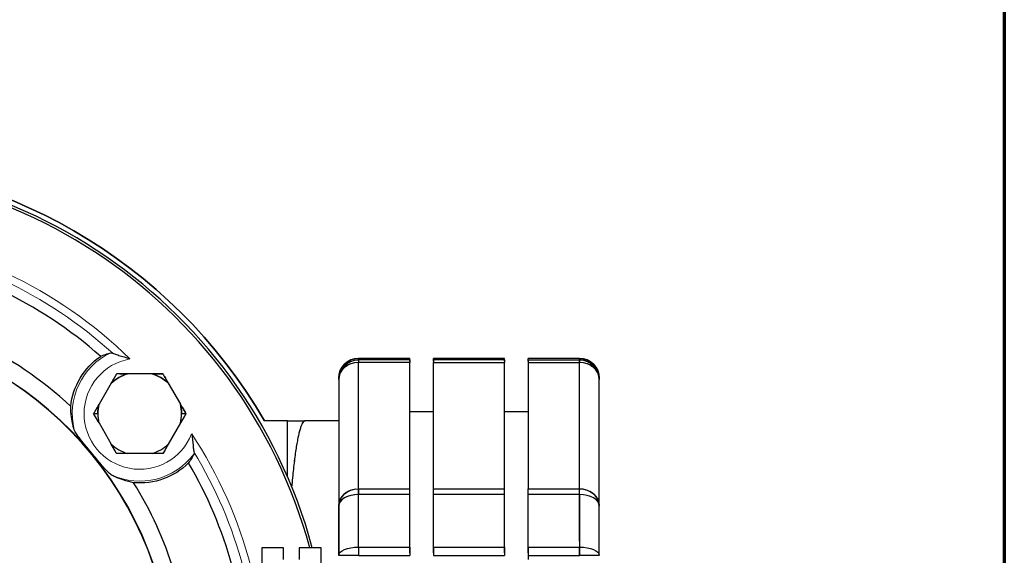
# Model space of a CAD drawing. Header units: millimetres. Extents: x 18 to 610, y -123 to 280.
# Tile 24 of 53: x 485 to 610, y -22 to 45. Entities that reach past the tile are written whole.
import ezdxf

# ---------------------------------------------------------------- set-up
doc = ezdxf.new("R2010")
doc.units = ezdxf.units.MM
doc.linetypes.add('SOLID', pattern=[0])
doc.styles.add('Arial', font='Arial.ttf', dxfattribs={"height": 5})
doc.dimstyles.get("Standard").update_dxf_attribs({"dimtxt": 5, "dimasz": 5, "dimexe": 0.18, "dimexo": 0.0625, "dimgap": 0.09, "dimtad": 0, "dimtih": 1, "dimtoh": 1, "dimdec": 4, "dimzin": 0, "dimdsep": 46, "dimtxsty": 'Arial', "dimcen": 0.09, "dimadec": 0, "dimazin": 0, "dimtfac": 1, "dimtdec": 4, "dimtofl": 0, "dimtmove": 0, "dimatfit": 3, "dimfxl": 0, "dimtolj": 1, "dimtzin": 0, "dimarcsym": 0})

# ---------------------------------------------------------------- blocks, each defined once
blk = doc.blocks.new('*D9')
at = {"color": 0, "lineweight": -2}
for p, q in [((493.31, -93.79), (409.6, 41.28)), ((424.74, 16.86), (490.68, -89.54))]:
    blk.add_line(p, q, dxfattribs=at)
at = {"color": 0}
blk.add_solid([(489.97, -89.98), (491.39, -89.1), (493.31, -93.79)], dxfattribs=at)
at = {"layer": 'Defpoints', "color": 0}
for p in [(424.74, 16.86), (493.31, -93.79)]:
    blk.add_point(p, dxfattribs=at)
at = {"color": 0, "lineweight": 9, "insert": (421.19, 32.44), "char_height": 5, "attachment_point": 5, "rotation": 301.7889, "style": 'Arial'}
blk.add_mtext('\\A1;Ø130.2', dxfattribs=at)
blk = doc.blocks.new('BlockOfViews_2')
at = {"linetype": 'SOLID', "lineweight": 30}
for p, q in [((534.53, 2.53, -38.95), (528.03, 2.53, -38.95)), ((546.53, 2.53, -38.95), (537.53, 2.53, -38.95)), ((556.03, 2.53, -38.95), (549.53, 2.53, -38.95)), ((525.92, 1.05, -34.69), (526.11, 1.25, -34.54)), ((526.11, 1.25, -34.54), (525.92, 1.05, -34.69)), ((526.26, 1.39, -34.5), (526.39, 1.52, -34.43)), ((526.39, 1.52, -34.43), (526.26, 1.39, -34.5)), ((526.61, 1.64, -34.36), (526.39, 1.52, -34.43)), ((526.39, 1.52, -34.43), (526.61, 1.64, -34.36)), ((526.59, 1.64, -34.32), (526.65, 1.67, -34.31)), ((526.65, 1.67, -34.31), (526.59, 1.64, -34.32)), ((526.71, 1.7, -34.3), (526.99, 1.85, -34.24)), ((526.99, 1.85, -34.24), (526.71, 1.7, -34.3)), ((526.99, 1.85, -34.24), (526.74, 1.72, -34.32)), ((526.74, 1.72, -34.32), (526.99, 1.85, -34.24)), ((534.53, 2.35, -35.11), (528.03, 2.35, -35.11)), ((534.53, 2.03, -34.09), (528.03, 2.03, -34.09)), ((528.03, -14.01, -6.31), (528.03, 2.03, -34.09)), ((534.53, -14.01, -6.31), (534.53, 2.03, -34.09)), ((546.53, 2.35, -35.11), (537.53, 2.35, -35.11)), ((537.53, -14.01, -6.31), (537.53, 2.03, -34.09)), ((537.53, 2.03, -34.09), (546.53, 2.03, -34.09)), ((546.53, -14.01, -6.31), (546.53, 2.03, -34.09)), ((549.53, 2.35, -35.11), (556.03, 2.35, -35.11)), ((549.53, 2.03, -34.09), (549.53, -14.01, -6.31)), ((549.53, 2.03, -34.09), (556.03, 2.03, -34.09)), ((556.03, -14.01, -6.31), (556.03, 2.03, -34.09)), ((557.35, 1.7, -34.3), (557.06, 1.85, -34.24)), ((557.06, 1.85, -34.24), (557.35, 1.7, -34.3)), ((557.31, 1.72, -34.32), (557.06, 1.85, -34.24)), ((557.06, 1.85, -34.24), (557.31, 1.72, -34.32)), ((557.46, 1.64, -34.32), (557.4, 1.67, -34.31)), ((557.4, 1.67, -34.31), (557.46, 1.64, -34.32)), ((557.66, 1.52, -34.43), (557.45, 1.64, -34.36)), ((557.45, 1.64, -34.36), (557.66, 1.52, -34.43)), ((557.89, 1.3, -34.52), (557.64, 1.54, -34.42)), ((557.66, 1.52, -34.43), (557.89, 1.3, -34.52)), ((557.79, 1.39, -34.5), (557.76, 1.42, -34.48)), ((557.76, 1.42, -34.48), (557.79, 1.39, -34.5)), ((557.92, 1.27, -34.53), (557.94, 1.25, -34.54)), ((557.94, 1.25, -34.54), (557.92, 1.27, -34.53)), ((501.89, 0.6, 15.99), (498.78, 0.6, 15.99)), ((525.92, 1.05, -34.69), (525.86, 0.95, -34.72)), ((525.88, 0.97, -34.73), (525.89, 0.99, -34.72)), ((525.97, 1.1, -34.66), (526.01, 1.14, -34.64)), ((526.01, 1.14, -34.64), (525.97, 1.1, -34.66)), ((558.13, 1.05, -34.69), (558.04, 1.14, -34.64)), ((558.04, 1.14, -34.64), (558.13, 1.05, -34.69)), ((558.19, 0.95, -34.72), (558.13, 1.05, -34.69)), ((558.16, 0.99, -34.72), (558.17, 0.97, -34.73)), ((558.41, 0.51, -34.98), (558.41, 0.51, -34.98)), ((496.72, -0.59, 15.99), (495.17, -3.28, 15.99)), ((503.94, -0.59, 15.99), (505.5, -3.28, 15.99)), ((525.53, -0.14, -35.34), (525.53, -16.18, -7.56)), ((558.53, -16.18, -7.56), (558.53, -0.14, -35.34)), ((494.48, -4.47, 15.67), (495.03, -4.47, 15.99)), ((505.63, -4.47, 15.99), (506.18, -4.47, 15.67)), ((515.81, -4.87, -15.95), (515.83, -4.87, -15.95)), ((537.53, -4.22, -38.95), (534.53, -4.22, -38.95)), ((549.53, -4.22, -38.95), (546.53, -4.22, -38.95)), ((495.17, -5.65, 15.99), (496.72, -8.35, 15.99)), ((505.5, -5.65, 15.99), (503.94, -8.35, 15.99)), ((519.03, -5.37, -9.95), (516.13, -5.37, -9.95)), ((519.03, -12.53, -9.95), (519.03, -5.37, -9.95)), ((519.03, -5.37, -9.95), (521.28, -5.37, -38.95)), ((525.53, -5.38, -38.2), (521.28, -5.37, -38.95)), ((501.89, -9.53, 15.99), (498.78, -9.53, 15.99)), ((528.03, -14.01, -6.31), (534.53, -14.01, -6.31)), ((534.53, -14.73, -5.52), (528.03, -14.73, -5.52)), ((537.53, -14.01, -6.31), (546.53, -14.01, -6.31)), ((546.53, -14.73, -5.52), (537.53, -14.73, -5.52)), ((549.53, -14.01, -6.31), (556.03, -14.01, -6.31)), ((556.03, -14.73, -5.52), (549.53, -14.73, -5.52)), ((525.53, -16.18, -7.56), (525.53, -16.17, -7.56)), ((525.77, -15.56, -6.69), (525.76, -15.56, -6.7)), ((558.29, -15.56, -6.7), (558.29, -15.56, -6.69)), ((558.53, -16.17, -7.56), (558.53, -16.18, -7.56)), ((515.79, -21.47, 60.65), (515.79, -23.97, 60.58)), ((518.54, -22.97, 64.26), (518.54, -21.47, 64.26)), ((520.54, -21.47, 64.26), (520.54, -22.97, 64.26)), ((523.29, -23.97, 60.58), (523.29, -21.47, 60.65)), ((528.03, -21.39, -1.68), (534.53, -21.39, -1.68)), ((528.03, -22.43, -1.45), (534.53, -22.43, -1.45)), ((537.53, -21.39, -1.68), (546.53, -21.39, -1.68)), ((537.53, -22.43, -1.45), (546.53, -22.43, -1.45)), ((549.53, -21.39, -1.68), (556.03, -21.39, -1.68)), ((549.53, -22.43, -1.45), (549.53, -22.97, -1.45)), ((549.53, -22.43, -1.45), (556.03, -22.43, -1.45))]:
    blk.add_line(p, q, dxfattribs=at)
for points in [[(525.86, -15.45, -6.58), (525.92, -15.37, -6.47), (525.8, -15.52, -6.65)], [(558.25, -15.52, -6.65), (558.13, -15.37, -6.47), (558.19, -15.45, -6.58)]]:
    blk.add_polyline3d(points, dxfattribs=at)
at = {"linetype": 'SOLID', "lineweight": 30, "extrusion": (0, 0, -1)}
for centre, radius, start, end in [((-459.03, -38.47, 9.95), 66, 90, 149.8997), ((-500.33, -4.47, -15.99), 5.3, 47.0799, 72.9201), ((-500.33, -4.47, -15.99), 5.3, 107.0799, 132.9201), ((-500.33, -4.47, -15.99), 5.3, 0, 12.9201), ((-500.33, -4.47, -15.99), 5.3, 167.0799, 180)]:
    blk.add_arc(centre, radius, start, end, dxfattribs=at)
at = {"linetype": 'SOLID', "lineweight": 30}
for centre, radius, start, end in [((459.03, -38.47, -9.95), 66, 30.1004, 89.9999), ((459.03, -38.47, -6.25), 65.4, 15.0744, 348.9759), ((459.03, -38.47, 11.75), 65.09, 15.1494, 348.9212), ((459.03, -38.47, 3.55), 55, 48.6121, 80.846), ((459.03, -38.47, 3.55), 47.75, 46.9947, 82.4634), ((459.03, -38.47, 11.75), 45.55, 13.7041, 175.5936), ((459.03, -38.47, 11.75), 45.52, 13.687, 175.5901), ((528.03, 0.03, -38.95), 2.5, 90, 180), ((556.03, 0.03, -38.95), 2.5, 0, 90), ((500.33, -4.47, 15.99), 5.3, 107.0799, 132.9201), ((500.33, -4.47, 15.99), 5.3, 47.0799, 72.9201), ((500.33, -4.47, 15.99), 5.3, 167.0799, 180), ((500.33, -4.47, 15.99), 5.3, 0, 12.9201), ((500.33, -4.47, 15.99), 5.3, 180, 192.9201), ((500.33, -4.47, 15.99), 5.3, 180, 192.9201), ((500.33, -4.47, 15.99), 5.3, 347.0799, 0), ((500.33, -4.47, 15.99), 5.3, 347.0799, 0), ((500.33, -4.47, 15.99), 5.3, 227.0799, 252.9201), ((500.33, -4.47, 15.99), 5.3, 227.0799, 252.9201), ((500.33, -4.47, 15.99), 5.3, 287.0799, 312.9201), ((500.33, -4.47, 15.99), 5.3, 287.0799, 312.9201), ((459.03, -38.47, 3.55), 55, 15.4868, 30.3041), ((459.03, -38.47, 3.55), 47.75, 17.0475, 31.9215)]:
    blk.add_arc(centre, radius, start, end, dxfattribs=at)
at = {"color": 196, "linetype": 'SOLID', "lineweight": 9}
for centre, radius, start, end in [((459.03, -38.47, 11.75), 57.28, 45.6187, 83.8395), ((500.33, -4.47, 10.3), 8.55, 115.4137, 193.8173), ((459.03, -38.47, 11.75), 57.28, 14.7757, 33.2976), ((500.33, -4.47, 10.3), 8.55, 245.099, 323.5025)]:
    blk.add_arc(centre, radius, start, end, dxfattribs=at)
at = {"color": 196, "linetype": 'SOLID', "lineweight": 9, "extrusion": (0, 0, -1)}
for centre, radius, start, end in [((-459.03, -38.47, -10.92), 56.3, 98.2658, 132.2761), ((-500.33, -4.47, -11.75), 7.05, 201.2111, 79.8727), ((-459.03, -38.47, -10.92), 56.3, 148.8077, 165.0754)]:
    blk.add_arc(centre, radius, start, end, dxfattribs=at)
at = {"linetype": 'SOLID', "lineweight": 30, "extrusion": (-2.45015e-16, 0, -1)}
for start, end in [(6.0047, 55.7629), (225.3209, 275.0791)]:
    blk.add_arc((-500.33, -4.47, -3.55), 8.79, start, end, dxfattribs=at)
at = {"linetype": 'SOLID', "lineweight": 30, "extrusion": (0, 3.82859e-16, -1)}
blk.add_arc((-528.03, 0.03, 38.95), 2.5, 0, 90, dxfattribs=at)
at = {"linetype": 'SOLID', "lineweight": 30, "extrusion": (-1, 0, 0)}
for centre, radius, start, end in [((38.47, -38.95, -528.03), 41, 175.559, 180), ((38.47, -38.95, -528.03), 41, 174.62, 180), ((38.47, -38.95, -534.53), 41, 174.62, 180), ((38.47, -38.95, -537.53), 41, 174.62, 180), ((38.47, -38.95, -546.53), 41, 174.62, 180), ((38.47, -38.95, -549.53), 41, 174.62, 180), ((38.47, -38.95, -549.53), 41, 176.234, 180), ((38.47, -38.95, -556.03), 41, 175.559, 180), ((0.14, -35.34, -549.53), 2.5, 157.387, 174.62), ((0.14, -35.34, -556.03), 2.5, 150, 174.62), ((38.47, -38.95, -525.53), 38.5, 174.62, 180), ((38.47, -38.95, -525.53), 38.5, 180, 185.38), ((38.47, -38.95, -558.53), 38.5, 180, 180.8911), ((38.47, -38.95, -558.53), 38.5, 174.62, 180), ((16.18, -7.56, -528.03), 2.5, 125.38, 150), ((38.47, -38.95, -528.03), 41, 115.7727, 125.38), ((38.47, -38.95, -528.03), 41, 114.62, 125.38), ((16.18, -7.56, -534.53), 2.5, 125.38, 150), ((38.47, -38.95, -534.53), 41, 114.62, 125.38), ((16.18, -7.56, -537.53), 2.5, 125.38, 150), ((38.47, -38.95, -537.53), 41, 114.62, 125.38), ((16.18, -7.56, -546.53), 2.5, 125.38, 150), ((38.47, -38.95, -546.53), 41, 114.62, 125.38), ((16.18, -7.56, -549.53), 2.5, 132.767, 150), ((16.18, -7.56, -549.53), 2.5, 125.38, 150), ((38.47, -38.95, -549.53), 41, 114.62, 125.38), ((16.18, -7.56, -556.03), 2.5, 125.38, 150), ((16.18, -7.56, -556.03), 2.5, 125.38, 150), ((38.47, -38.95, -556.03), 41, 115.7727, 125.38), ((38.47, -38.95, -525.53), 38.5, 114.62, 125.38), ((38.47, -38.95, -558.53), 38.5, 114.62, 125.38), ((22.43, -3.95, -549.53), 2.5, 97.387, 114.62), ((22.43, -3.95, -556.03), 2.5, 90, 114.62)]:
    blk.add_arc(centre, radius, start, end, dxfattribs=at)
at = {"linetype": 'SOLID', "lineweight": 30, "extrusion": (-1, -1.00858e-10, -4.73871e-12)}
for centre in [(38.47, -38.95, -534.53), (38.47, -38.95, -537.53), (38.47, -38.95, -546.53)]:
    blk.add_arc(centre, 41, 176.234, 180, dxfattribs=at)
at = {"linetype": 'SOLID', "lineweight": 30, "extrusion": (0, -6.12303e-17, -1)}
blk.add_arc((-556.03, 0.03, 38.95), 2.5, 90, 180, dxfattribs=at)
at = {"linetype": 'SOLID', "lineweight": 30, "extrusion": (1, 0, 0)}
for centre, radius, start, end in [((-38.47, -38.95, 556.03), 41, 0, 5.38), ((-0.14, -35.34, 528.03), 2.5, 5.38, 30), ((-0.14, -35.34, 528.03), 2.5, 5.38, 30), ((-0.14, -35.34, 534.53), 2.5, 5.38, 30), ((-0.14, -35.34, 537.53), 2.5, 5.38, 30), ((-0.14, -35.34, 546.53), 2.5, 5.38, 30), ((-0.14, -35.34, 549.53), 2.5, 5.38, 30), ((-0.14, -35.34, 556.03), 2.5, 5.38, 30), ((-38.47, -38.95, 525.53), 38.5, 359.1089, 0), ((-38.47, -38.95, 525.53), 38.5, 0, 5.38), ((-16.18, -7.56, 528.03), 2.5, 30, 54.62), ((-38.47, -38.95, 556.03), 41, 54.62, 65.38), ((-38.47, -38.95, 525.53), 38.5, 54.62, 65.38), ((-22.43, -3.95, 528.03), 2.5, 65.38, 90), ((-22.43, -3.95, 528.03), 2.5, 65.38, 90), ((-22.43, -3.95, 534.53), 2.5, 65.38, 90), ((-22.43, -3.95, 537.53), 2.5, 65.38, 90), ((-22.43, -3.95, 546.53), 2.5, 65.38, 90), ((-22.43, -3.95, 549.53), 2.5, 65.38, 90), ((-22.43, -3.95, 556.03), 2.5, 65.38, 90)]:
    blk.add_arc(centre, radius, start, end, dxfattribs=at)
at = {"linetype": 'SOLID', "lineweight": 30, "extrusion": (0, 0.093761, -0.995595)}
for centre, start, end in [((-528.03, -3.45, 35.17), 0, 90), ((-528.03, -3.45, 35.17), 0, 90), ((-556.03, -3.45, 35.17), 90, 180), ((-556.03, -3.45, 35.17), 90, 180)]:
    blk.add_arc(centre, 2.5, start, end, dxfattribs=at)
at = {"linetype": 'SOLID', "lineweight": 30, "extrusion": (0, -0.5, 0.866025)}
for centre, start, end in [((528.03, -17.79, -30.54), 90, 180), ((528.03, -17.79, -30.54), 90, 180), ((556.03, -17.79, -30.54), 0, 90), ((556.03, -17.79, -30.54), 0, 90), ((528.03, -17.79, 1.54), 97.3342, 180), ((556.03, -17.79, 1.54), 7.3343, 90)]:
    blk.add_arc(centre, 2.5, start, end, dxfattribs=at)
at = {"linetype": 'SOLID', "lineweight": 30, "extrusion": (-1, -2.09635e-11, -6.68629e-12)}
for centre in [(0.14, -35.34, -534.53), (0.14, -35.34, -537.53), (0.14, -35.34, -546.53)]:
    blk.add_arc(centre, 2.5, 157.387, 174.62, dxfattribs=at)
at = {"linetype": 'SOLID', "lineweight": 30, "extrusion": (0, 0.093761, 0.995595)}
for start, end in [(268.1766, 268.6313), (266.7179, 267.2625), (265.3112, 265.8933), (263.922, 264.5242), (262.5406, 263.1546), (261.1634, 261.7848), (260.0892, 260.4144), (259.7889, 259.9132), (258.416, 259.0435), (257.0442, 257.6719), (255.6733, 256.2992), (254.3029, 254.9184), (252.9329, 253.5484), (251.5633, 252.168), (250.1941, 250.7805), (248.825, 249.3781), (247.4562, 247.9338), (244.293, 244.7187), (242.8151, 243.3499), (241.4034, 241.9808), (240.0898, 240.6116), (238.6298, 239.2421), (237.252, 237.8723), (235.8772, 236.5021), (235.0728, 235.1314), (234.5039, 234.9136), (233.1321, 233.7598), (231.761, 232.3874), (230.3905, 231.0135), (229.0205, 229.6373), (227.6508, 228.2577), (226.2815, 226.8718), (225.0515, 225.4729), (224.9124, 224.9652), (223.5435, 224.0398), (222.1748, 222.451), (220.4177, 220.8061), (218.9138, 219.4372), (217.4961, 218.0682), (216.1025, 216.6991), (215.0792, 215.3297), (214.7191, 214.9109), (213.3408, 213.9599), (211.9654, 212.5898), (210.5921, 211.2191), (209.2199, 209.8478), (207.8487, 208.4755), (206.4781, 207.1018), (205.1081, 205.7261), (203.7383, 204.3473), (202.369, 202.9627), (200.9999, 201.5668), (200.0852, 200.1427), (199.6309, 199.9294), (198.2621, 198.6067), (196.5554, 196.8934), (195.0843, 195.5247), (193.5894, 194.1557), (192.1932, 192.7866), (190.8085, 191.4171), (189.4295, 189.9324), (188.0538, 188.6775), (186.6801, 187.3068), (185.3078, 185.9356), (183.5279, 184.6646), (181.6687, 183.0244)]:
    blk.add_arc((-556.03, -3.85, -42.39), 2.5, start, end, dxfattribs=at)
at = {"linetype": 'SOLID', "lineweight": 30, "extrusion": (-0.866025, 0.5, -9.51527e-13)}
for start, end in [(103.7221, 104.4367), (101.8388, 102.2696)]:
    blk.add_arc((-245.73, 3.74, -430.47), 12.43, start, end, dxfattribs=at)
at = {"linetype": 'SOLID', "lineweight": 30, "extrusion": (1.18332e-12, 1, -5.09917e-12)}
blk.add_arc((-500.9, 3.74, 0.6), 12.43, 75.5633, 80.1731, dxfattribs=at)
at = {"linetype": 'SOLID', "lineweight": 30, "extrusion": (-1.18332e-12, 1, -5.09917e-12)}
blk.add_arc((-499.77, 3.74, 0.6), 12.43, 101.8389, 106.3028, dxfattribs=at)
at = {"linetype": 'SOLID', "lineweight": 30, "extrusion": (0.866025, 0.5, -5.62356e-12)}
blk.add_arc((-254.6, 3.74, 436.13), 12.43, 75.5633, 80.1731, dxfattribs=at)
at = {"linetype": 'SOLID', "lineweight": 30, "extrusion": (-0.866025, 0.5, 7.44699e-12)}
for start, end in [(77.7303, 78.1611), (75.5632, 76.2777)]:
    blk.add_arc((-246.86, 3.74, -430.47), 12.43, start, end, dxfattribs=at)
at = {"linetype": 'SOLID', "lineweight": 30, "extrusion": (0.866025, 0.5, -1.09426e-11)}
blk.add_arc((-253.47, 3.74, 436.13), 12.43, 101.8389, 106.3028, dxfattribs=at)
at = {"linetype": 'SOLID', "lineweight": 30, "extrusion": (-0.866025, -0.5, 9.12311e-12)}
blk.add_arc((254.6, 3.74, -426), 12.43, 101.8389, 106.3028, dxfattribs=at)
at = {"linetype": 'SOLID', "lineweight": 30, "extrusion": (0.866025, -0.5, 8.65531e-12)}
blk.add_arc((245.73, 3.74, 440.6), 12.43, 75.5632, 80.1731, dxfattribs=at)
at = {"linetype": 'SOLID', "lineweight": 30, "extrusion": (-0.866025, -0.5, 2.99193e-12)}
blk.add_arc((253.47, 3.74, -426), 12.43, 75.5633, 80.1731, dxfattribs=at)
at = {"linetype": 'SOLID', "lineweight": 30, "extrusion": (0.866025, -0.5, -2.16781e-12)}
blk.add_arc((246.86, 3.74, 440.6), 12.43, 101.8388, 106.3028, dxfattribs=at)
at = {"linetype": 'SOLID', "lineweight": 30, "extrusion": (-1.18332e-12, -1, 5.09917e-12)}
blk.add_arc((500.9, 3.74, 9.53), 12.43, 101.8388, 106.3028, dxfattribs=at)
at = {"linetype": 'SOLID', "lineweight": 30, "extrusion": (1.18332e-12, -1, 5.09917e-12)}
blk.add_arc((499.77, 3.74, 9.53), 12.43, 75.5633, 80.1731, dxfattribs=at)
at = {"linetype": 'SOLID', "lineweight": 30, "extrusion": (0, 0.5, -0.866025)}
for centre, start, end in [((-528.03, -17.79, -1.54), 0, 90), ((-556.03, -17.79, -1.54), 90, 180)]:
    blk.add_arc(centre, 2.5, start, end, dxfattribs=at)
at = {"linetype": 'SOLID', "lineweight": 30, "extrusion": (0, -0.81533, 0.578997)}
for centre, start, end in [((528.03, -15.53, 8.81), 94.8992, 180), ((528.03, -15.53, 8.81), 90, 180), ((556.03, -15.53, 8.81), 0, 90), ((556.03, -15.53, 8.81), 0, 90)]:
    blk.add_arc(centre, 2.5, start, end, dxfattribs=at)
at = {"linetype": 'SOLID', "lineweight": 30, "extrusion": (-1, -1.62723e-11, -1.48118e-11)}
for centre in [(16.18, -7.56, -534.53), (16.18, -7.56, -537.53), (16.18, -7.56, -546.53)]:
    blk.add_arc(centre, 2.5, 132.767, 150, dxfattribs=at)
at = {"linetype": 'SOLID', "lineweight": 30, "extrusion": (0, -1, 5.32907e-15)}
for start, end in [(105.466, 180), (0, 74.534)]:
    blk.add_arc((519.54, 60.65, 21.47), 3.75, start, end, dxfattribs=at)
at = {"linetype": 'SOLID', "lineweight": 30, "extrusion": (0, 0.909091, -0.416598)}
for centre, start, end in [((-528.03, -12.93, -18.74), 0, 90), ((-528.03, -12.93, -18.74), 0, 90), ((-556.03, -12.93, -18.74), 90, 180), ((-556.03, -12.93, -18.74), 90, 180)]:
    blk.add_arc(centre, 2.5, start, end, dxfattribs=at)
at = {"linetype": 'SOLID', "lineweight": 30, "extrusion": (0, -1, 2.36627e-11)}
blk.add_arc((528.03, -3.95, 22.43), 2.5, 90, 180, dxfattribs=at)
at = {"linetype": 'SOLID', "lineweight": 30, "extrusion": (0, -1, 0)}
for centre, start, end in [((528.03, -3.95, 22.43), 96.6672, 180), ((556.03, -3.95, 22.43), 0, 90)]:
    blk.add_arc(centre, 2.5, start, end, dxfattribs=at)
at = {"linetype": 'SOLID', "lineweight": 30, "extrusion": (-1, -4.69127e-12, -2.14981e-11)}
for centre in [(22.43, -3.95, -534.53), (22.43, -3.95, -537.53), (22.43, -3.95, -546.53)]:
    blk.add_arc(centre, 2.5, 97.387, 114.62, dxfattribs=at)
at = {"linetype": 'SOLID', "lineweight": 30, "extrusion": (0, -1, -1.19438e-12)}
blk.add_arc((556.03, -3.95, 22.43), 2.5, 0, 90, dxfattribs=at)
at = {"linetype": 'SOLID', "lineweight": 30}
for points, knots in [([(495.39, 2.8, 3.55), (495.58, 2.88, 4.64), (495.79, 2.97, 5.78), (496.22, 3.12, 8.08), (496.45, 3.19, 9.22), (496.66, 3.26, 10.3)], [0.996678, 0.996678, 0.996678, 0.996678, 4.184941, 4.184941, 7.370096, 7.370096, 7.370096, 7.370096]), ([(496.66, 3.26, 10.3), (496.69, 3.26, 10.41), (496.72, 3.26, 10.52), (496.8, 3.24, 10.73), (496.84, 3.22, 10.83), (496.9, 3.19, 10.92)], [0, 0, 0, 0, 0.3334746, 0.3334746, 0.6740164, 0.6740164, 0.6740164, 0.6740164]), ([(496.9, 3.19, 10.92), (496.96, 3.16, 11.03), (497.05, 3.13, 11.13), (497.29, 3.05, 11.33), (497.48, 2.99, 11.44), (498.08, 2.81, 11.67), (498.56, 2.67, 11.75), (499.08, 2.48, 11.75), (499.09, 2.48, 11.75), (499.09, 2.47, 11.75)], [-3.3142, -3.3142, -3.3142, -3.3142, -2.655402, -2.655402, -1.671437, -1.671437, 0, 0, 0.015079, 0.015079, 0.015079, 0.015079]), ([(497.41, 0.6, 15.67), (497.4, 0.58, 15.68), (497.38, 0.56, 15.69), (497.36, 0.52, 15.7), (497.35, 0.5, 15.71), (497.32, 0.45, 15.72), (497.31, 0.43, 15.73), (497.29, 0.39, 15.74), (497.28, 0.37, 15.75), (497.25, 0.33, 15.76), (497.24, 0.31, 15.76), (497.22, 0.27, 15.78), (497.21, 0.25, 15.78), (497.18, 0.21, 15.8), (497.17, 0.19, 15.8), (497.15, 0.14, 15.81), (497.13, 0.12, 15.82), (497.11, 0.08, 15.83), (497.1, 0.06, 15.84), (497.07, 0.02, 15.85), (497.06, 0, 15.85), (497.04, -0.04, 15.86), (497.03, -0.06, 15.87), (497, -0.1, 15.88), (496.99, -0.13, 15.89), (496.97, -0.17, 15.9), (496.95, -0.19, 15.9), (496.93, -0.23, 15.91), (496.92, -0.25, 15.92), (496.89, -0.29, 15.93), (496.88, -0.31, 15.93), (496.86, -0.36, 15.94), (496.84, -0.38, 15.95), (496.82, -0.42, 15.96), (496.81, -0.44, 15.96), (496.78, -0.48, 15.97), (496.77, -0.5, 15.97), (496.75, -0.54, 15.98), (496.74, -0.57, 15.99), (496.72, -0.59, 15.99)], [0, 0, 0, 0, 0.042359, 0.042359, 0.0847181, 0.0847181, 0.1270771, 0.1270771, 0.1694361, 0.1694361, 0.2117951, 0.2117951, 0.2541542, 0.2541542, 0.2965132, 0.2965132, 0.3388722, 0.3388722, 0.3812312, 0.3812312, 0.4235903, 0.4235903, 0.4659493, 0.4659493, 0.5083083, 0.5083083, 0.5506673, 0.5506673, 0.5930264, 0.5930264, 0.6353854, 0.6353854, 0.6777444, 0.6777444, 0.7201034, 0.7201034, 0.7624625, 0.7624625, 0.8048215, 0.8048215, 0.8048215, 0.8048215]), ([(498.78, 0.6, 15.99), (498.75, 0.6, 15.99), (498.73, 0.6, 15.98), (498.68, 0.6, 15.97), (498.65, 0.6, 15.97), (498.61, 0.6, 15.96), (498.58, 0.6, 15.96), (498.53, 0.6, 15.95), (498.51, 0.6, 15.94), (498.46, 0.6, 15.93), (498.44, 0.6, 15.93), (498.39, 0.6, 15.92), (498.36, 0.6, 15.91), (498.32, 0.6, 15.9), (498.29, 0.6, 15.9), (498.24, 0.6, 15.89), (498.22, 0.6, 15.88), (498.17, 0.6, 15.87), (498.15, 0.6, 15.86), (498.1, 0.6, 15.85), (498.08, 0.6, 15.85), (498.03, 0.6, 15.84), (498, 0.6, 15.83), (497.96, 0.6, 15.82), (497.93, 0.6, 15.81), (497.88, 0.6, 15.8), (497.86, 0.6, 15.8), (497.81, 0.6, 15.78), (497.79, 0.6, 15.78), (497.74, 0.6, 15.76), (497.72, 0.6, 15.76), (497.67, 0.6, 15.75), (497.65, 0.6, 15.74), (497.6, 0.6, 15.73), (497.57, 0.6, 15.72), (497.53, 0.6, 15.71), (497.5, 0.6, 15.7), (497.46, 0.6, 15.69), (497.43, 0.6, 15.68), (497.41, 0.6, 15.67)], [0, 0, 0, 0, 0.0280098, 0.0280098, 0.0560196, 0.0560196, 0.0840294, 0.0840294, 0.1120392, 0.1120392, 0.1400489, 0.1400489, 0.1680587, 0.1680587, 0.1960685, 0.1960685, 0.2240783, 0.2240783, 0.2520881, 0.2520881, 0.2800979, 0.2800979, 0.3081077, 0.3081077, 0.3361175, 0.3361175, 0.3641273, 0.3641273, 0.3921371, 0.3921371, 0.4201468, 0.4201468, 0.4481566, 0.4481566, 0.4761664, 0.4761664, 0.5041762, 0.5041762, 0.532186, 0.532186, 0.532186, 0.532186]), ([(503.26, 0.6, 15.67), (503.23, 0.6, 15.68), (503.21, 0.6, 15.69), (503.16, 0.6, 15.7), (503.14, 0.6, 15.71), (503.09, 0.6, 15.72), (503.07, 0.6, 15.73), (503.02, 0.6, 15.74), (503, 0.6, 15.75), (502.95, 0.6, 15.76), (502.92, 0.6, 15.76), (502.88, 0.6, 15.78), (502.85, 0.6, 15.78), (502.81, 0.6, 15.8), (502.78, 0.6, 15.8), (502.73, 0.6, 15.81), (502.71, 0.6, 15.82), (502.66, 0.6, 15.83), (502.64, 0.6, 15.84), (502.59, 0.6, 15.85), (502.57, 0.6, 15.85), (502.52, 0.6, 15.86), (502.49, 0.6, 15.87), (502.45, 0.6, 15.88), (502.42, 0.6, 15.89), (502.37, 0.6, 15.9), (502.35, 0.6, 15.9), (502.3, 0.6, 15.91), (502.28, 0.6, 15.92), (502.23, 0.6, 15.93), (502.2, 0.6, 15.93), (502.16, 0.6, 15.94), (502.13, 0.6, 15.95), (502.08, 0.6, 15.96), (502.06, 0.6, 15.96), (502.01, 0.6, 15.97), (501.99, 0.6, 15.97), (501.94, 0.6, 15.98), (501.91, 0.6, 15.99), (501.89, 0.6, 15.99)], [0, 0, 0, 0, 0.0423631, 0.0423631, 0.0847261, 0.0847261, 0.1270892, 0.1270892, 0.1694523, 0.1694523, 0.2118154, 0.2118154, 0.2541784, 0.2541784, 0.2965415, 0.2965415, 0.3389046, 0.3389046, 0.3812676, 0.3812676, 0.4236307, 0.4236307, 0.4659938, 0.4659938, 0.5083568, 0.5083568, 0.5507199, 0.5507199, 0.593083, 0.593083, 0.6354461, 0.6354461, 0.6778091, 0.6778091, 0.7201722, 0.7201722, 0.7625353, 0.7625353, 0.8048983, 0.8048983, 0.8048983, 0.8048983]), ([(503.94, -0.59, 15.99), (503.93, -0.57, 15.99), (503.92, -0.54, 15.98), (503.89, -0.5, 15.97), (503.88, -0.48, 15.97), (503.86, -0.44, 15.96), (503.85, -0.42, 15.96), (503.82, -0.38, 15.95), (503.81, -0.36, 15.94), (503.78, -0.31, 15.93), (503.77, -0.29, 15.93), (503.75, -0.25, 15.92), (503.74, -0.23, 15.91), (503.71, -0.19, 15.9), (503.7, -0.17, 15.9), (503.68, -0.13, 15.89), (503.66, -0.1, 15.88), (503.64, -0.06, 15.87), (503.63, -0.04, 15.86), (503.6, 0, 15.85), (503.59, 0.02, 15.85), (503.57, 0.06, 15.84), (503.56, 0.08, 15.83), (503.53, 0.12, 15.82), (503.52, 0.14, 15.81), (503.5, 0.19, 15.8), (503.48, 0.21, 15.8), (503.46, 0.25, 15.78), (503.45, 0.27, 15.78), (503.42, 0.31, 15.76), (503.41, 0.33, 15.76), (503.39, 0.37, 15.75), (503.38, 0.39, 15.74), (503.35, 0.43, 15.73), (503.34, 0.45, 15.72), (503.32, 0.5, 15.71), (503.31, 0.52, 15.7), (503.28, 0.56, 15.69), (503.27, 0.58, 15.68), (503.26, 0.6, 15.67)], [0, 0, 0, 0, 0.0280135, 0.0280135, 0.056027, 0.056027, 0.0840405, 0.0840405, 0.112054, 0.112054, 0.1400675, 0.1400675, 0.1680811, 0.1680811, 0.1960946, 0.1960946, 0.2241081, 0.2241081, 0.2521216, 0.2521216, 0.2801351, 0.2801351, 0.3081486, 0.3081486, 0.3361621, 0.3361621, 0.3641756, 0.3641756, 0.3921891, 0.3921891, 0.4202026, 0.4202026, 0.4482162, 0.4482162, 0.4762297, 0.4762297, 0.5042432, 0.5042432, 0.5322567, 0.5322567, 0.5322567, 0.5322567]), ([(492.03, -6.51, 10.3), (491.97, -6.32, 9.97), (491.92, -6.14, 9.63), (491.79, -5.6, 8.57), (491.73, -5.26, 7.82), (491.61, -4.43, 5.89), (491.59, -3.96, 4.69), (491.59, -3.55, 3.55)], [1.168477, 1.168477, 1.168477, 1.168477, 2.276586, 2.276586, 4.553172, 4.553172, 8.066053, 8.066053, 8.066053, 8.066053]), ([(495.17, -3.28, 15.99), (495.15, -3.3, 15.99), (495.14, -3.32, 15.98), (495.12, -3.37, 15.97), (495.11, -3.39, 15.97), (495.08, -3.43, 15.96), (495.07, -3.45, 15.96), (495.05, -3.49, 15.95), (495.03, -3.51, 15.94), (495.01, -3.56, 15.93), (495, -3.58, 15.93), (494.97, -3.62, 15.92), (494.96, -3.64, 15.91), (494.94, -3.68, 15.9), (494.92, -3.7, 15.9), (494.9, -3.74, 15.89), (494.89, -3.76, 15.88), (494.86, -3.81, 15.87), (494.85, -3.83, 15.86), (494.83, -3.87, 15.85), (494.82, -3.89, 15.85), (494.79, -3.93, 15.84), (494.78, -3.95, 15.83), (494.76, -3.99, 15.82), (494.74, -4.01, 15.81), (494.72, -4.05, 15.8), (494.71, -4.08, 15.8), (494.69, -4.12, 15.78), (494.67, -4.14, 15.78), (494.65, -4.18, 15.76), (494.64, -4.2, 15.76), (494.61, -4.24, 15.75), (494.6, -4.26, 15.74), (494.58, -4.3, 15.73), (494.57, -4.32, 15.72), (494.54, -4.36, 15.71), (494.53, -4.39, 15.7), (494.51, -4.43, 15.69), (494.49, -4.45, 15.68), (494.48, -4.47, 15.67)], [0, 0, 0, 0, 0.0280169, 0.0280169, 0.0560337, 0.0560337, 0.0840506, 0.0840506, 0.1120674, 0.1120674, 0.1400843, 0.1400843, 0.1681012, 0.1681012, 0.196118, 0.196118, 0.2241349, 0.2241349, 0.2521517, 0.2521517, 0.2801686, 0.2801686, 0.3081855, 0.3081855, 0.3362023, 0.3362023, 0.3642192, 0.3642192, 0.392236, 0.392236, 0.4202529, 0.4202529, 0.4482698, 0.4482698, 0.4762866, 0.4762866, 0.5043035, 0.5043035, 0.5323203, 0.5323203, 0.5323203, 0.5323203]), ([(506.18, -4.47, 15.67), (506.17, -4.45, 15.68), (506.16, -4.43, 15.69), (506.14, -4.39, 15.7), (506.12, -4.36, 15.71), (506.1, -4.32, 15.72), (506.09, -4.3, 15.73), (506.06, -4.26, 15.74), (506.05, -4.24, 15.75), (506.03, -4.2, 15.76), (506.02, -4.18, 15.76), (505.99, -4.14, 15.78), (505.98, -4.12, 15.78), (505.96, -4.08, 15.8), (505.94, -4.05, 15.8), (505.92, -4.01, 15.81), (505.91, -3.99, 15.82), (505.88, -3.95, 15.83), (505.87, -3.93, 15.84), (505.85, -3.89, 15.85), (505.84, -3.87, 15.85), (505.81, -3.83, 15.86), (505.8, -3.81, 15.87), (505.78, -3.76, 15.88), (505.76, -3.74, 15.89), (505.74, -3.7, 15.9), (505.73, -3.68, 15.9), (505.7, -3.64, 15.91), (505.69, -3.62, 15.92), (505.67, -3.58, 15.93), (505.66, -3.56, 15.93), (505.63, -3.51, 15.94), (505.62, -3.49, 15.95), (505.6, -3.45, 15.96), (505.58, -3.43, 15.96), (505.56, -3.39, 15.97), (505.55, -3.37, 15.97), (505.52, -3.32, 15.98), (505.51, -3.3, 15.99), (505.5, -3.28, 15.99)], [0, 0, 0, 0, 0.0423557, 0.0423557, 0.0847113, 0.0847113, 0.127067, 0.127067, 0.1694227, 0.1694227, 0.2117784, 0.2117784, 0.254134, 0.254134, 0.2964897, 0.2964897, 0.3388454, 0.3388454, 0.3812011, 0.3812011, 0.4235567, 0.4235567, 0.4659124, 0.4659124, 0.5082681, 0.5082681, 0.5506237, 0.5506237, 0.5929794, 0.5929794, 0.6353351, 0.6353351, 0.6776908, 0.6776908, 0.7200464, 0.7200464, 0.7624021, 0.7624021, 0.8047578, 0.8047578, 0.8047578, 0.8047578]), ([(495.17, -5.65, 15.99), (495.15, -5.63, 15.99), (495.14, -5.61, 15.98), (495.12, -5.57, 15.97), (495.11, -5.55, 15.97), (495.08, -5.51, 15.96), (495.07, -5.48, 15.96), (495.05, -5.44, 15.95), (495.03, -5.42, 15.94), (495.01, -5.38, 15.93), (495, -5.36, 15.93), (494.97, -5.32, 15.92), (494.96, -5.3, 15.91), (494.94, -5.25, 15.9), (494.92, -5.23, 15.9), (494.9, -5.19, 15.89), (494.89, -5.17, 15.88), (494.86, -5.13, 15.87), (494.85, -5.11, 15.86), (494.83, -5.07, 15.85), (494.82, -5.05, 15.85), (494.79, -5, 15.84), (494.78, -4.98, 15.83), (494.76, -4.94, 15.82), (494.74, -4.92, 15.81), (494.72, -4.88, 15.8), (494.71, -4.86, 15.8), (494.69, -4.82, 15.78), (494.67, -4.8, 15.78), (494.65, -4.76, 15.76), (494.64, -4.74, 15.76), (494.61, -4.69, 15.75), (494.6, -4.67, 15.74), (494.58, -4.63, 15.73), (494.57, -4.61, 15.72), (494.54, -4.57, 15.71), (494.53, -4.55, 15.7), (494.51, -4.51, 15.69), (494.49, -4.49, 15.68), (494.48, -4.47, 15.67)], [0, 0, 0, 0, 0.0280169, 0.0280169, 0.0560337, 0.0560337, 0.0840506, 0.0840506, 0.1120674, 0.1120674, 0.1400843, 0.1400843, 0.1681012, 0.1681012, 0.196118, 0.196118, 0.2241349, 0.2241349, 0.2521517, 0.2521517, 0.2801686, 0.2801686, 0.3081855, 0.3081855, 0.3362023, 0.3362023, 0.3642192, 0.3642192, 0.392236, 0.392236, 0.4202529, 0.4202529, 0.4482698, 0.4482698, 0.4762866, 0.4762866, 0.5043035, 0.5043035, 0.5323203, 0.5323203, 0.5323203, 0.5323203]), ([(506.18, -4.47, 15.67), (506.17, -4.49, 15.68), (506.16, -4.51, 15.69), (506.14, -4.55, 15.7), (506.12, -4.57, 15.71), (506.1, -4.61, 15.72), (506.09, -4.63, 15.73), (506.06, -4.67, 15.74), (506.05, -4.69, 15.75), (506.03, -4.74, 15.76), (506.02, -4.76, 15.76), (505.99, -4.8, 15.78), (505.98, -4.82, 15.78), (505.96, -4.86, 15.8), (505.94, -4.88, 15.8), (505.92, -4.92, 15.81), (505.91, -4.94, 15.82), (505.88, -4.98, 15.83), (505.87, -5, 15.84), (505.85, -5.05, 15.85), (505.84, -5.07, 15.85), (505.81, -5.11, 15.86), (505.8, -5.13, 15.87), (505.78, -5.17, 15.88), (505.76, -5.19, 15.89), (505.74, -5.23, 15.9), (505.73, -5.25, 15.9), (505.7, -5.3, 15.91), (505.69, -5.32, 15.92), (505.67, -5.36, 15.93), (505.66, -5.38, 15.93), (505.63, -5.42, 15.94), (505.62, -5.44, 15.95), (505.6, -5.48, 15.96), (505.58, -5.51, 15.96), (505.56, -5.55, 15.97), (505.55, -5.57, 15.97), (505.52, -5.61, 15.98), (505.51, -5.63, 15.99), (505.5, -5.65, 15.99)], [0, 0, 0, 0, 0.0423557, 0.0423557, 0.0847113, 0.0847113, 0.127067, 0.127067, 0.1694227, 0.1694227, 0.2117784, 0.2117784, 0.254134, 0.254134, 0.2964897, 0.2964897, 0.3388454, 0.3388454, 0.3812011, 0.3812011, 0.4235567, 0.4235567, 0.4659124, 0.4659124, 0.5082681, 0.5082681, 0.5506237, 0.5506237, 0.5929794, 0.5929794, 0.6353351, 0.6353351, 0.6776908, 0.6776908, 0.7200464, 0.7200464, 0.7624021, 0.7624021, 0.8047578, 0.8047578, 0.8047578, 0.8047578]), ([(521.28, -5.37, -38.95), (521.23, -5.37, -38.33), (521.18, -5.38, -37.71), (521.08, -5.45, -36.47), (521.04, -5.51, -35.85), (520.94, -5.65, -34.62), (520.89, -5.73, -34.01), (520.8, -5.94, -32.79), (520.75, -6.06, -32.18), (520.66, -6.34, -30.97), (520.61, -6.49, -30.37), (520.52, -6.84, -29.18), (520.47, -7.02, -28.59), (520.38, -7.43, -27.42), (520.34, -7.66, -26.84), (520.25, -8.13, -25.7), (520.2, -8.38, -25.13), (520.12, -8.92, -24.01), (520.07, -9.21, -23.46), (519.99, -9.81, -22.38), (519.95, -10.12, -21.85), (519.87, -10.78, -20.8), (519.83, -11.13, -20.28), (519.75, -11.85, -19.27), (519.71, -12.22, -18.77), (519.64, -12.99, -17.81), (519.6, -13.39, -17.34), (519.56, -13.79, -16.88)], [0, 0, 0, 0, 0.154787, 0.154787, 0.309574, 0.309574, 0.46436, 0.46436, 0.619147, 0.619147, 0.773934, 0.773934, 0.928721, 0.928721, 1.083507, 1.083507, 1.238294, 1.238294, 1.393081, 1.393081, 1.547868, 1.547868, 1.702654, 1.702654, 1.857441, 1.857441, 2.010427, 2.010427, 2.010427, 2.010427]), ([(521.28, -5.37, -38.95), (521.23, -5.37, -38.33), (521.18, -5.39, -37.71), (521.08, -5.46, -36.48), (521.04, -5.51, -35.86), (520.94, -5.65, -34.63), (520.89, -5.74, -34.01), (520.8, -5.95, -32.79), (520.75, -6.07, -32.18), (520.66, -6.34, -30.98), (520.61, -6.5, -30.38), (520.52, -6.84, -29.18), (520.47, -7.03, -28.59), (520.38, -7.44, -27.42), (520.34, -7.66, -26.84), (520.25, -8.13, -25.7), (520.2, -8.39, -25.13), (520.12, -8.92, -24.02), (520.07, -9.21, -23.47), (519.99, -9.81, -22.38), (519.95, -10.12, -21.85), (519.9, -10.48, -21.27), (519.9, -10.51, -21.22), (519.9, -10.55, -21.17)], [0, 0, 0, 0, 1.862485, 1.862485, 3.724969, 3.724969, 5.587454, 5.587454, 7.449939, 7.449939, 9.312423, 9.312423, 11.174908, 11.174908, 13.037393, 13.037393, 14.899877, 14.899877, 16.762362, 16.762362, 18.624847, 18.624847, 18.799644, 18.799644, 18.799644, 18.799644]), ([(496.73, -12.22, 10.3), (496.66, -12.19, 10.44), (496.58, -12.12, 10.55), (496.37, -11.94, 10.8), (496.21, -11.78, 10.95), (495.65, -11.17, 11.3), (495.25, -10.69, 11.4), (494.77, -10.11, 11.47), (494.65, -9.96, 11.48), (494.47, -9.74, 11.5), (494.4, -9.67, 11.5), (494.29, -9.52, 11.5), (494.24, -9.46, 11.5), (494.12, -9.32, 11.5), (494.06, -9.25, 11.5), (493.9, -9.05, 11.49), (493.8, -8.92, 11.48), (493.57, -8.65, 11.45), (493.45, -8.51, 11.43), (493.12, -8.09, 11.36), (492.89, -7.81, 11.28), (492.48, -7.27, 11.04), (492.33, -7.05, 10.9), (492.18, -6.81, 10.69), (492.13, -6.74, 10.62), (492.07, -6.61, 10.46), (492.04, -6.56, 10.39), (492.03, -6.51, 10.3)], [0, 0, 0, 0, 0.463384, 0.463384, 1.12887, 1.12887, 2.310299, 2.310299, 2.689403, 2.689403, 2.896978, 2.896978, 3.068045, 3.068045, 3.26456, 3.26456, 3.596541, 3.596541, 3.986816, 3.986816, 4.713108, 4.713108, 5.482845, 5.482845, 5.847384, 5.847384, 6.161059, 6.161059, 6.161059, 6.161059]), ([(506.91, -7.02, 11.75), (506.91, -7.02, 11.75), (506.91, -7.03, 11.75), (507, -7.58, 11.75), (507.04, -8.07, 11.67), (507.1, -8.7, 11.44), (507.12, -8.9, 11.33), (507.15, -9.15, 11.13), (507.17, -9.24, 11.03), (507.19, -9.31, 10.92)], [-1.965118, -1.965118, -1.965118, -1.965118, -1.956218, -1.956218, -0.969671, -0.969671, -0.388896, -0.388896, -0.000048, -0.000048, -0.000048, -0.000048]), ([(497.41, -9.53, 15.67), (497.4, -9.51, 15.68), (497.38, -9.49, 15.69), (497.36, -9.45, 15.7), (497.35, -9.43, 15.71), (497.32, -9.39, 15.72), (497.31, -9.37, 15.73), (497.29, -9.33, 15.74), (497.28, -9.31, 15.75), (497.25, -9.27, 15.76), (497.24, -9.25, 15.76), (497.22, -9.2, 15.78), (497.21, -9.18, 15.78), (497.18, -9.14, 15.8), (497.17, -9.12, 15.8), (497.15, -9.08, 15.81), (497.13, -9.06, 15.82), (497.11, -9.02, 15.83), (497.1, -9, 15.84), (497.07, -8.96, 15.85), (497.06, -8.93, 15.85), (497.04, -8.89, 15.86), (497.03, -8.87, 15.87), (497, -8.83, 15.88), (496.99, -8.81, 15.89), (496.97, -8.77, 15.9), (496.95, -8.75, 15.9), (496.93, -8.71, 15.91), (496.92, -8.68, 15.92), (496.89, -8.64, 15.93), (496.88, -8.62, 15.93), (496.86, -8.58, 15.94), (496.84, -8.56, 15.95), (496.82, -8.52, 15.96), (496.81, -8.5, 15.96), (496.78, -8.45, 15.97), (496.77, -8.43, 15.97), (496.75, -8.39, 15.98), (496.74, -8.37, 15.99), (496.72, -8.35, 15.99)], [0, 0, 0, 0, 0.042359, 0.042359, 0.0847181, 0.0847181, 0.1270771, 0.1270771, 0.1694361, 0.1694361, 0.2117951, 0.2117951, 0.2541542, 0.2541542, 0.2965132, 0.2965132, 0.3388722, 0.3388722, 0.3812312, 0.3812312, 0.4235903, 0.4235903, 0.4659493, 0.4659493, 0.5083083, 0.5083083, 0.5506673, 0.5506673, 0.5930264, 0.5930264, 0.6353854, 0.6353854, 0.6777444, 0.6777444, 0.7201034, 0.7201034, 0.7624625, 0.7624625, 0.8048215, 0.8048215, 0.8048215, 0.8048215]), ([(503.94, -8.35, 15.99), (503.93, -8.37, 15.99), (503.92, -8.39, 15.98), (503.89, -8.43, 15.97), (503.88, -8.45, 15.97), (503.86, -8.5, 15.96), (503.85, -8.52, 15.96), (503.82, -8.56, 15.95), (503.81, -8.58, 15.94), (503.78, -8.62, 15.93), (503.77, -8.64, 15.93), (503.75, -8.68, 15.92), (503.74, -8.71, 15.91), (503.71, -8.75, 15.9), (503.7, -8.77, 15.9), (503.68, -8.81, 15.89), (503.66, -8.83, 15.88), (503.64, -8.87, 15.87), (503.63, -8.89, 15.86), (503.6, -8.93, 15.85), (503.59, -8.96, 15.85), (503.57, -9, 15.84), (503.56, -9.02, 15.83), (503.53, -9.06, 15.82), (503.52, -9.08, 15.81), (503.5, -9.12, 15.8), (503.48, -9.14, 15.8), (503.46, -9.18, 15.78), (503.45, -9.2, 15.78), (503.42, -9.25, 15.76), (503.41, -9.27, 15.76), (503.39, -9.31, 15.75), (503.38, -9.33, 15.74), (503.35, -9.37, 15.73), (503.34, -9.39, 15.72), (503.32, -9.43, 15.71), (503.31, -9.45, 15.7), (503.28, -9.49, 15.69), (503.27, -9.51, 15.68), (503.26, -9.53, 15.67)], [0, 0, 0, 0, 0.0280135, 0.0280135, 0.056027, 0.056027, 0.0840405, 0.0840405, 0.112054, 0.112054, 0.1400675, 0.1400675, 0.1680811, 0.1680811, 0.1960946, 0.1960946, 0.2241081, 0.2241081, 0.2521216, 0.2521216, 0.2801351, 0.2801351, 0.3081486, 0.3081486, 0.3361621, 0.3361621, 0.3641756, 0.3641756, 0.3921891, 0.3921891, 0.4202026, 0.4202026, 0.4482162, 0.4482162, 0.4762297, 0.4762297, 0.5042432, 0.5042432, 0.5322567, 0.5322567, 0.5322567, 0.5322567]), ([(498.78, -9.53, 15.99), (498.75, -9.53, 15.99), (498.73, -9.53, 15.98), (498.68, -9.53, 15.97), (498.65, -9.53, 15.97), (498.61, -9.53, 15.96), (498.58, -9.53, 15.96), (498.53, -9.53, 15.95), (498.51, -9.53, 15.94), (498.46, -9.53, 15.93), (498.44, -9.53, 15.93), (498.39, -9.53, 15.92), (498.36, -9.53, 15.91), (498.32, -9.53, 15.9), (498.29, -9.53, 15.9), (498.24, -9.53, 15.89), (498.22, -9.53, 15.88), (498.17, -9.53, 15.87), (498.15, -9.53, 15.86), (498.1, -9.53, 15.85), (498.08, -9.53, 15.85), (498.03, -9.53, 15.84), (498, -9.53, 15.83), (497.96, -9.53, 15.82), (497.93, -9.53, 15.81), (497.88, -9.53, 15.8), (497.86, -9.53, 15.8), (497.81, -9.53, 15.78), (497.79, -9.53, 15.78), (497.74, -9.53, 15.76), (497.72, -9.53, 15.76), (497.67, -9.53, 15.75), (497.65, -9.53, 15.74), (497.6, -9.53, 15.73), (497.57, -9.53, 15.72), (497.53, -9.53, 15.71), (497.5, -9.53, 15.7), (497.46, -9.53, 15.69), (497.43, -9.53, 15.68), (497.41, -9.53, 15.67)], [0, 0, 0, 0, 0.0280098, 0.0280098, 0.0560196, 0.0560196, 0.0840294, 0.0840294, 0.1120392, 0.1120392, 0.1400489, 0.1400489, 0.1680587, 0.1680587, 0.1960685, 0.1960685, 0.2240783, 0.2240783, 0.2520881, 0.2520881, 0.2800979, 0.2800979, 0.3081077, 0.3081077, 0.3361175, 0.3361175, 0.3641273, 0.3641273, 0.3921371, 0.3921371, 0.4201468, 0.4201468, 0.4481566, 0.4481566, 0.4761664, 0.4761664, 0.5041762, 0.5041762, 0.532186, 0.532186, 0.532186, 0.532186]), ([(503.26, -9.53, 15.67), (503.23, -9.53, 15.68), (503.21, -9.53, 15.69), (503.16, -9.53, 15.7), (503.14, -9.53, 15.71), (503.09, -9.53, 15.72), (503.07, -9.53, 15.73), (503.02, -9.53, 15.74), (503, -9.53, 15.75), (502.95, -9.53, 15.76), (502.92, -9.53, 15.76), (502.88, -9.53, 15.78), (502.85, -9.53, 15.78), (502.81, -9.53, 15.8), (502.78, -9.53, 15.8), (502.73, -9.53, 15.81), (502.71, -9.53, 15.82), (502.66, -9.53, 15.83), (502.64, -9.53, 15.84), (502.59, -9.53, 15.85), (502.57, -9.53, 15.85), (502.52, -9.53, 15.86), (502.49, -9.53, 15.87), (502.45, -9.53, 15.88), (502.42, -9.53, 15.89), (502.37, -9.53, 15.9), (502.35, -9.53, 15.9), (502.3, -9.53, 15.91), (502.28, -9.53, 15.92), (502.23, -9.53, 15.93), (502.2, -9.53, 15.93), (502.16, -9.53, 15.94), (502.13, -9.53, 15.95), (502.08, -9.53, 15.96), (502.06, -9.53, 15.96), (502.01, -9.53, 15.97), (501.99, -9.53, 15.97), (501.94, -9.53, 15.98), (501.91, -9.53, 15.99), (501.89, -9.53, 15.99)], [0, 0, 0, 0, 0.0423631, 0.0423631, 0.0847261, 0.0847261, 0.1270892, 0.1270892, 0.1694523, 0.1694523, 0.2118154, 0.2118154, 0.2541784, 0.2541784, 0.2965415, 0.2965415, 0.3389046, 0.3389046, 0.3812676, 0.3812676, 0.4236307, 0.4236307, 0.4659938, 0.4659938, 0.5083568, 0.5083568, 0.5507199, 0.5507199, 0.593083, 0.593083, 0.6354461, 0.6354461, 0.6778091, 0.6778091, 0.7201722, 0.7201722, 0.7625353, 0.7625353, 0.8048983, 0.8048983, 0.8048983, 0.8048983]), ([(507.21, -9.55, 10.3), (507.1, -9.75, 9.22), (506.99, -9.96, 8.08), (506.76, -10.35, 5.78), (506.63, -10.54, 4.64), (506.51, -10.71, 3.55)], [0.999786, 0.999786, 0.999786, 0.999786, 4.184941, 4.184941, 7.373204, 7.373204, 7.373204, 7.373204]), ([(507.19, -9.31, 10.92), (507.2, -9.37, 10.83), (507.21, -9.42, 10.73), (507.22, -9.5, 10.52), (507.22, -9.53, 10.41), (507.21, -9.55, 10.3)], [0.000001, 0.000001, 0.000001, 0.000001, 0.3407237, 0.3407237, 0.6743841, 0.6743841, 0.6743841, 0.6743841]), ([(499.55, -13.22, 3.55), (499.15, -13.14, 4.69), (498.7, -13.03, 5.89), (497.9, -12.76, 7.82), (497.58, -12.63, 8.57), (497.07, -12.4, 9.63), (496.9, -12.32, 9.97), (496.73, -12.22, 10.3)], [1.040291, 1.040291, 1.040291, 1.040291, 4.553172, 4.553172, 6.829758, 6.829758, 7.937867, 7.937867, 7.937867, 7.937867])]:
    blk.add_open_spline(points, degree=3, knots=knots, dxfattribs=at)
blk = doc.blocks.new('A21-m2')
at = {"color": 51, "linetype": 'SOLID', "lineweight": 70}
blk.add_line((609.82, 280.03), (609.82, -119.97), dxfattribs=at)

msp = doc.modelspace()

# ---------------------------------------------------------------- block references
for name in ['A21-m2', 'BlockOfViews_2']:
    msp.add_blockref(name, (0, 0))

# ---------------------------------------------------------------- dimensions: what is measured, and where the dimension line sits
at = {"lineweight": 9}
dim = msp.add_diameter_dim_2p(p1=(424.74, 16.86), p2=(493.31, -93.79), dimstyle='Standard', override={"dimtxt": 5, "dimasz": 5, "dimexe": 1.4, "dimexo": 0, "dimgap": 2.5, "dimtad": 1, "dimtih": 0, "dimtoh": 0, "dimdec": 1, "dimlfac": 1, "dimpost": '״<>', "dimse1": 0, "dimse2": 0, "dimtofl": 1}, dxfattribs=at)
dim.commit()
dim.dimension.update_dxf_attribs({"geometry": '*D9', "text_midpoint": (416.78, 29.7), "dimtype": 163})

doc.saveas('drawing.dxf')
